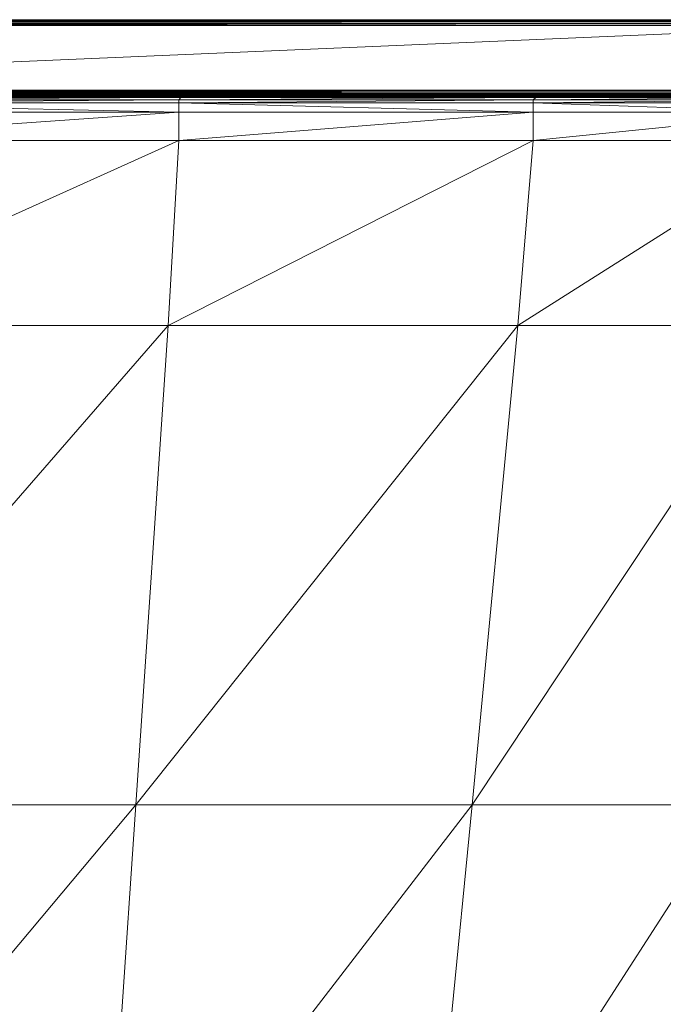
# Model space of a CAD drawing. Extents: x 180 to 9540, y 54 to 2910.
# Tile 25 of 82: x 6179 to 6233, y 938 to 1020. Entities that reach past the tile are written whole.
import ezdxf
from ezdxf.xclip import XClip

# ---------------------------------------------------------------- set-up
doc = ezdxf.new("R2010")
doc.units = 0
doc.header["$MEASUREMENT"] = 0
doc.header["$XCLIPFRAME"] = 0
doc.layers.add('820-G Rysunki Obrazki', color=7, linetype='Continuous')

# ---------------------------------------------------------------- blocks, each defined once
blk = doc.blocks.new('Rysunek_2_2', base_point=(4248.051, 809.799))
at = {"color": 150, "linetype": 'Continuous', "lineweight": 13, "ltscale": 0.5}
for p, q in [((6121.891, 1020.052), (6194.709, 1020.052)), ((6121.891, 1020.052), (6249.709, 1020.038)), ((6249.709, 1020.038), (6121.891, 1020.038)), ((6121.891, 1020.038), (6249.709, 1019.996)), ((6249.709, 1019.996), (6121.891, 1019.996)), ((6249.709, 1019.996), (6121.891, 1019.927)), ((6121.891, 1019.996), (6249.709, 1019.927)), ((6249.709, 1019.927), (6121.891, 1019.83)), ((6121.891, 1019.927), (6249.709, 1019.83)), ((6121.891, 1019.83), (6249.709, 1019.705)), ((6249.709, 1019.705), (6121.891, 1019.705)), ((6121.891, 1019.705), (6249.709, 1019.552)), ((6121.891, 1019.552), (6249.709, 1019.552)), ((6249.709, 1019.552), (6121.891, 1014.147)), ((6249.709, 1014.147), (6121.891, 1013.994)), ((6249.709, 1014.147), (6121.891, 1014.147)), ((6249.709, 1013.994), (6121.891, 1013.869)), ((6249.709, 1013.994), (6121.891, 1013.994)), ((6249.709, 1013.869), (6121.891, 1013.772)), ((6249.709, 1013.869), (6121.891, 1013.869)), ((6249.709, 1013.772), (6121.891, 1013.702)), ((6249.709, 1013.772), (6121.891, 1013.772)), ((6249.709, 1013.702), (6121.891, 1013.66)), ((6249.709, 1013.702), (6121.891, 1013.702)), ((6249.709, 1013.66), (6121.891, 1013.647)), ((6249.709, 1013.66), (6121.891, 1013.66)), ((6194.709, 1013.647), (6121.891, 1013.647)), ((6192.312, 1013.525), (6158.127, 1013.339)), ((6158.127, 1013.339), (6192.153, 1013.339)), ((6158.129, 1013.089), (6192.153, 1013.339)), ((6158.208, 1013.525), (6192.312, 1013.525)), ((6192.312, 1013.525), (6158.451, 1013.586)), ((6192.79, 1013.586), (6158.451, 1013.586)), ((6192.153, 1013.339), (6192.312, 1013.525)), ((6222.047, 1013.525), (6192.153, 1013.339)), ((6192.153, 1013.339), (6192.153, 1013.089)), ((6192.153, 1013.339), (6221.815, 1013.339)), ((6221.815, 1013.339), (6192.155, 1013.089)), ((6192.312, 1013.525), (6192.79, 1013.586)), ((6192.312, 1013.525), (6222.047, 1013.525)), ((6192.79, 1013.586), (6222.743, 1013.586)), ((6192.79, 1013.586), (6222.047, 1013.525)), ((6245.227, 1013.525), (6221.815, 1013.339)), ((6222.047, 1013.525), (6221.815, 1013.339)), ((6221.815, 1013.339), (6244.93, 1013.339)), ((6221.815, 1013.089), (6221.815, 1013.339)), ((6221.816, 1013.089), (6244.93, 1013.339)), ((6222.047, 1013.525), (6222.743, 1013.586)), ((6222.047, 1013.525), (6245.227, 1013.525)), ((6245.227, 1013.525), (6222.743, 1013.586)), ((6246.118, 1013.586), (6222.743, 1013.586)), ((6192.153, 1012.295), (6158.127, 1013.089)), ((6192.153, 1013.089), (6158.127, 1013.089)), ((6192.153, 1012.295), (6192.153, 1013.089)), ((6192.153, 1013.089), (6221.815, 1013.089)), ((6192.153, 1013.089), (6221.815, 1012.295)), ((6221.815, 1013.089), (6221.815, 1012.295)), ((6244.93, 1012.295), (6221.815, 1013.089)), ((6244.93, 1013.089), (6221.815, 1013.089)), ((6192.153, 1012.295), (6158.127, 1009.916)), ((6158.127, 1012.295), (6192.153, 1012.295)), ((6192.153, 1009.916), (6192.153, 1012.295)), ((6221.815, 1012.295), (6192.153, 1009.916)), ((6192.153, 1012.295), (6221.815, 1012.295)), ((6244.93, 1012.295), (6221.815, 1009.916)), ((6221.815, 1012.295), (6221.815, 1009.916)), ((6221.815, 1012.295), (6244.93, 1012.295)), ((6157.664, 994.416), (6192.153, 1009.916)), ((6158.127, 1009.916), (6192.153, 1009.916)), ((6191.255, 994.416), (6192.153, 1009.916)), ((6191.255, 994.416), (6221.815, 1009.916)), ((6192.153, 1009.916), (6221.815, 1009.916)), ((6220.537, 994.416), (6221.815, 1009.916)), ((6220.537, 994.416), (6244.93, 1009.916)), ((6221.815, 1009.916), (6244.93, 1009.916)), ((6156.275, 954.26), (6191.255, 994.416)), ((6157.664, 994.416), (6191.255, 994.416)), ((6191.255, 994.416), (6188.559, 954.26)), ((6220.537, 994.416), (6188.559, 954.26)), ((6191.255, 994.416), (6220.537, 994.416)), ((6216.703, 954.26), (6243.357, 994.416)), ((6220.537, 994.416), (6216.703, 954.26)), ((6220.537, 994.416), (6243.357, 994.416)), ((6154.857, 914.101), (6188.559, 954.26)), ((6188.559, 954.26), (6156.275, 954.26)), ((6185.81, 914.101), (6188.559, 954.26)), ((6185.81, 914.101), (6216.703, 954.26)), ((6188.559, 954.26), (6216.703, 954.26)), ((6212.792, 914.101), (6216.703, 954.26)), ((6212.792, 914.101), (6238.636, 954.26)), ((6238.636, 954.26), (6216.703, 954.26))]:
    blk.add_line(p, q, dxfattribs=at)
at = {"color": 150, "linetype": 'Continuous', "lineweight": 13, "ltscale": 0.5, "flags": 128}
blk.add_lwpolyline([(6121.891, 1020.052), (6194.709, 1020.052), (6249.709, 1020.052), (6264.61, 1020.052), (6284.34, 1020.052), (6284.493, 1020.038), (6284.618, 1019.996), (6284.715, 1019.927), (6284.784, 1019.83), (6284.826, 1019.705), (6284.84, 1019.552), (6284.84, 1017.226), (6284.84, 1014.147), (6284.826, 1013.994), (6284.784, 1013.869), (6284.715, 1013.772), (6284.618, 1013.702), (6284.493, 1013.66), (6284.34, 1013.647), (6269.438, 1013.647), (6249.709, 1013.647), (6194.709, 1013.647), (6121.891, 1013.647)], dxfattribs=at)

msp = doc.modelspace()

# ---------------------------------------------------------------- block references
at = {"layer": '820-G Rysunki Obrazki', "color": 7, "linetype": 'Continuous', "lineweight": 13, "ltscale": 0.1}
ref = msp.add_blockref('Rysunek_2_2', (4248.051, 809.799), dxfattribs=at)
XClip(ref).set_block_clipping_path([(4133.6196216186, 305.1003815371), (8557.1514411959, 2650.020916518)])

doc.saveas('drawing.dxf')
